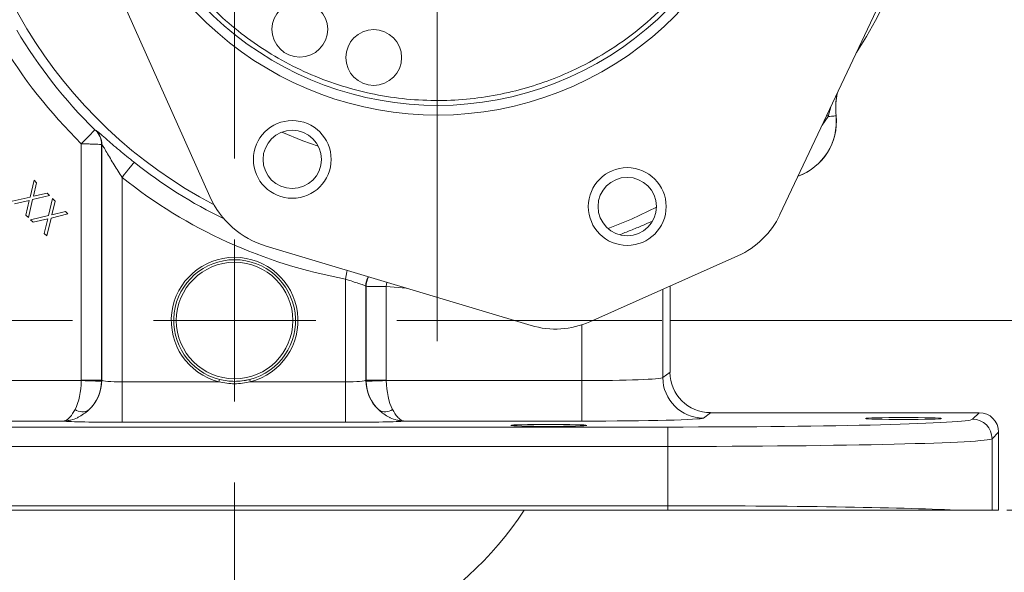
# Model space of a CAD drawing. Header units: inches. Extents: x 0.3 to 33.9, y 0.2 to 21.7.
# Tile 10 of 17: x 21.6 to 27.7, y 5.1 to 8.5. Entities that reach past the tile are written whole.
import ezdxf

# ---------------------------------------------------------------- set-up
doc = ezdxf.new("R2010")
doc.units = ezdxf.units.IN
doc.header["$MEASUREMENT"] = 0
doc.layers.add('SLD-0', color=7, linetype='Continuous', lineweight=15)
doc.styles.add('SLDTEXTSTYLE0', font='TXT', dxfattribs={"width": 0.75})
doc.dimstyles.new('SLDDIMSTYLE0', dxfattribs={"dimtxt": 0.25, "dimasz": 0.13, "dimexe": 0, "dimexo": 0.0625, "dimgap": 0.0625, "dimtad": 0, "dimtih": 1, "dimtoh": 1, "dimrnd": 1e-09, "dimzin": 12, "dimdsep": 46, "dimtxsty": 'SLDTEXTSTYLE0', "dimsah": 1, "dimcen": 0.09, "dimadec": 0, "dimazin": 3, "dimtfac": 1, "dimtofl": 0, "dimtmove": 0, "dimatfit": 3, "dimfxl": 1, "dimfrac": 2, "dimtolj": 1, "dimtzin": 12, "dimarcsym": 0})
doc.dimstyles.new('SLDDIMSTYLE1', dxfattribs={"dimtxt": 0.25, "dimasz": 0.13, "dimexe": 0, "dimexo": 0.0625, "dimgap": 0.0625, "dimtad": 0, "dimtih": 1, "dimtoh": 1, "dimrnd": 1e-09, "dimzin": 12, "dimdsep": 46, "dimtxsty": 'SLDTEXTSTYLE0', "dimsah": 1, "dimcen": 0.09, "dimadec": 0, "dimazin": 3, "dimtfac": 1, "dimtmove": 0, "dimatfit": 0, "dimfxl": 1, "dimfrac": 2, "dimtolj": 1, "dimtzin": 12, "dimarcsym": 0})

# ---------------------------------------------------------------- blocks, each defined once
blk = doc.blocks.new('_D_3')
at = {"layer": 'SLD-0'}
for p, q in [((19.5527, 7.7259), (19.5527, 14.5179)), ((22.9095, 9.3358), (22.9095, 14.5179)), ((19.5527, 14.3929), (20.6123, 14.3929)), ((20.752, 14.4297), (20.7012, 14.4297)), ((20.7012, 14.4297), (20.7012, 14.0329)), ((21.7102, 14.4297), (21.761, 14.4297)), ((21.761, 14.4297), (21.761, 14.0329)), ((22.9095, 14.3929), (21.8498, 14.3929)), ((20.7012, 14.0329), (20.752, 14.0329)), ((21.761, 14.0329), (21.7102, 14.0329))]:
    blk.add_line(p, q, dxfattribs=at)
for points in [[(19.5527, 14.3929), (19.6827, 14.3729), (19.6827, 14.4129)], [(22.9095, 14.3929), (22.7795, 14.4129), (22.7795, 14.3729)]]:
    blk.add_solid(points, dxfattribs=at)
at = {"layer": 'SLD-0', "char_height": 0.25, "attachment_point": 1, "style": 'SLDTEXTSTYLE0'}
for s, insert in [('3.36', (20.8062, 14.8028, 0.413)), ('85.26', (20.8154, 14.3551, 0.413))]:
    blk.add_mtext(s, dxfattribs=dict(at, insert=insert))
blk = doc.blocks.new('_D_4')
at = {"layer": 'SLD-0'}
for p, q in [((29.7431, 6.6508), (29.7431, 6.9008)), ((25.5945, 6.6508), (29.8681, 6.6508)), ((29.264, 6.1026), (29.2132, 6.1026)), ((29.2132, 6.1026), (29.2132, 5.7057)), ((30.2222, 6.1026), (30.273, 6.1026)), ((30.273, 6.1026), (30.273, 5.7057)), ((29.2132, 5.7057), (29.264, 5.7057)), ((30.273, 5.7057), (30.2222, 5.7057)), ((27.6711, 5.4808), (29.8681, 5.4808)), ((29.7431, 5.4808), (29.7431, 5.2308))]:
    blk.add_line(p, q, dxfattribs=at)
for points in [[(29.7431, 6.6508), (29.7631, 6.7808), (29.7231, 6.7808)], [(29.7431, 5.4808), (29.7231, 5.3508), (29.7631, 5.3508)]]:
    blk.add_solid(points, dxfattribs=at)
at = {"layer": 'SLD-0', "char_height": 0.25, "attachment_point": 1, "style": 'SLDTEXTSTYLE0'}
for s, insert in [('1.17', (29.3183, 6.4756, 0.413)), ('29.72', (29.3275, 6.028, 0.413))]:
    blk.add_mtext(s, dxfattribs=dict(at, insert=insert))
blk = doc.blocks.new('_D_5')
at = {"layer": 'SLD-0'}
for p, q in [((27.6656, 9.9804), (29.8681, 9.9804)), ((29.7431, 9.9804), (29.7431, 8.7264)), ((29.264, 8.3524), (29.2132, 8.3524)), ((29.2132, 8.3524), (29.2132, 7.9555)), ((30.2222, 8.3524), (30.273, 8.3524)), ((30.273, 8.3524), (30.273, 7.9555)), ((29.2132, 7.9555), (29.264, 7.9555)), ((30.273, 7.9555), (30.2222, 7.9555)), ((29.7431, 6.6508), (29.7431, 7.9047)), ((25.5945, 6.6508), (29.8681, 6.6508))]:
    blk.add_line(p, q, dxfattribs=at)
for points in [[(29.7431, 9.9804), (29.7231, 9.8504), (29.7631, 9.8504)], [(29.7431, 6.6508), (29.7631, 6.7808), (29.7231, 6.7808)]]:
    blk.add_solid(points, dxfattribs=at)
at = {"layer": 'SLD-0', "char_height": 0.25, "attachment_point": 1, "style": 'SLDTEXTSTYLE0'}
for s, insert in [('3.33', (29.3183, 8.7254, 0.413)), ('84.57', (29.3275, 8.2778, 0.413))]:
    blk.add_mtext(s, dxfattribs=dict(at, insert=insert))
blk = doc.blocks.new('SW_CENTERMARKSYMBOL_0')
at = {"layer": 'SLD-0', "color": 0}
blk.add_line((0, -1), (0, -3.4561), dxfattribs=at)
blk = doc.blocks.new('SW_CENTERMARKSYMBOL_1')
at = {"layer": 'SLD-0', "color": 0}
for p, q in [((0, 1), (0, 2.635)), ((0, 0), (0, 0.5)), ((-1, 0), (-2.635, 0)), ((0, 0), (-0.5, 0)), ((0, 0), (0, -0.5)), ((0, 0), (0.5, 0)), ((1, 0), (2.635, 0)), ((0, -1), (0, -2.635))]:
    blk.add_line(p, q, dxfattribs=at)

msp = doc.modelspace()

# ---------------------------------------------------------------- linework, layer by layer
at = {"color": 7, "linetype": 'Continuous', "lineweight": 15}
for p, q in [((22.7564, 7.4164), (22.127, 8.8275)), ((26.9998, 8.848), (26.2727, 7.3045)), ((26.6185, 7.9148), (26.6188, 7.9148)), ((22.0541, 7.8245), (22.0528, 7.8239)), ((21.964, 7.7428), (21.964, 6.2829)), ((22.0889, 7.7382), (22.0903, 7.7387)), ((22.0889, 6.2829), (22.0889, 7.7382)), ((22.0903, 7.7387), (22.0903, 6.2819)), ((22.2152, 6.2724), (22.2152, 7.5339)), ((21.6482, 7.4133), (21.6732, 7.5173)), ((21.6887, 7.5017), (21.6686, 7.418)), ((21.6732, 7.5173), (21.6887, 7.5017)), ((21.5373, 7.3872), (21.6482, 7.4133)), ((21.768, 7.4224), (21.6639, 7.3975)), ((21.6686, 7.418), (21.7527, 7.4378)), ((21.7527, 7.4378), (21.768, 7.4224)), ((21.6433, 7.3927), (21.5529, 7.3716)), ((21.6221, 7.3024), (21.6433, 7.3927)), ((21.6639, 7.3975), (21.6376, 7.2868)), ((21.7619, 7.2996), (21.7869, 7.4036)), ((21.8024, 7.388), (21.7823, 7.3043)), ((21.7869, 7.4036), (21.8024, 7.388)), ((21.6376, 7.2868), (21.6221, 7.3024)), ((21.651, 7.2735), (21.7619, 7.2996)), ((21.8817, 7.3088), (21.7776, 7.2839)), ((21.7823, 7.3043), (21.8664, 7.3241)), ((21.8664, 7.3241), (21.8817, 7.3088)), ((21.6665, 7.2579), (21.651, 7.2735)), ((21.757, 7.279), (21.6665, 7.2579)), ((21.7358, 7.1887), (21.757, 7.279)), ((21.7776, 7.2839), (21.7513, 7.1731)), ((21.7513, 7.1731), (21.7358, 7.1887)), ((24.7386, 6.6202), (23.1043, 7.1105)), ((26.0137, 7.0508), (25.1004, 6.6434)), ((23.5938, 6.907), (23.5938, 6.2724)), ((23.7187, 6.2819), (23.7187, 6.8636)), ((23.7187, 6.8636), (23.72, 6.8621)), ((23.72, 6.8621), (23.72, 6.2829)), ((23.845, 6.2829), (23.845, 6.8614)), ((25.5945, 6.8638), (25.5945, 6.3319)), ((25.5945, 6.3319), (25.5502, 6.2987)), ((21.964, 6.2797), (20.7584, 6.2797)), ((22.0889, 6.2829), (21.964, 6.2829)), ((22.0903, 6.2819), (22.0889, 6.2829)), ((22.2152, 6.2724), (22.2152, 6.0225)), ((22.8129, 6.2724), (22.2152, 6.2724)), ((22.8166, 6.2869), (22.8129, 6.2724)), ((23.0061, 6.2724), (23.0024, 6.2869)), ((23.5938, 6.2724), (23.0061, 6.2724)), ((23.5938, 6.2724), (23.5938, 6.0225)), ((23.72, 6.2829), (23.7187, 6.2819)), ((23.845, 6.2829), (23.72, 6.2829)), ((25.0505, 6.2797), (23.845, 6.2797)), ((25.0505, 6.2797), (25.0505, 6.0298)), ((25.8001, 6.0488), (25.8444, 6.082)), ((27.5012, 6.082), (25.8444, 6.082)), ((27.5012, 6.082), (27.4605, 6.0414)), ((20.7584, 6.0298), (21.8524, 6.0298)), ((22.2152, 6.0225), (23.5938, 6.0225)), ((23.9565, 6.0298), (25.0505, 6.0298)), ((25.5812, 5.9934), (20.2278, 5.9934)), ((25.5812, 5.8735), (25.5812, 5.9934)), ((27.5805, 5.9214), (27.6211, 5.9621)), ((27.6211, 5.4808), (27.6211, 5.9621)), ((27.5805, 5.4808), (27.5805, 5.9214)), ((20.2278, 5.8735), (25.5812, 5.8735)), ((25.5812, 5.8735), (25.5812, 5.5073)), ((25.5812, 5.5073), (20.2278, 5.5073)), ((25.5812, 5.4808), (20.2278, 5.4808)), ((25.5812, 5.4808), (25.5812, 5.5073)), ((27.5805, 5.4808), (27.3552, 5.4808)), ((27.6211, 5.4808), (27.5805, 5.4808))]:
    msp.add_line(p, q, dxfattribs=at)
at = {"color": 8, "linetype": 'Continuous', "lineweight": 15}
for p, q in [((26.5699, 7.9102), (26.5866, 7.9708)), ((26.5331, 7.8574), (26.5699, 7.9102)), ((26.5699, 7.9102), (26.5642, 7.9234)), ((23.8476, 6.8875), (23.845, 6.8614)), ((23.845, 6.8614), (23.9678, 6.8515)), ((25.5502, 6.2987), (25.5502, 6.8441)), ((25.0505, 6.6242), (25.0505, 6.2797))]:
    msp.add_line(p, q, dxfattribs=at)
at = {"color": 7, "linetype": 'Continuous', "lineweight": 15, "flags": 128}
for points in [[(26.5699, 7.9102), (26.5804, 7.9112), (26.5898, 7.9121), (26.5979, 7.9129), (26.6048, 7.9135), (26.6103, 7.914), (26.6144, 7.9144), (26.6172, 7.9147), (26.6185, 7.9148)], [(22.048, 7.8284), (22.0459, 7.8263), (22.0408, 7.8211), (22.0328, 7.813), (22.0224, 7.8023), (22.0098, 7.7895), (21.9955, 7.7749), (21.98, 7.7592), (21.964, 7.7428)], [(22.2898, 7.6278), (22.2879, 7.6254), (22.2834, 7.6197), (22.2763, 7.6108), (22.2671, 7.5991), (22.2559, 7.585), (22.2432, 7.5691), (22.2294, 7.5518), (22.2152, 7.5339)], [(21.964, 6.2797), (21.9878, 6.2791), (22.0107, 6.2785), (22.032, 6.278), (22.0507, 6.2775), (22.0663, 6.2771), (22.0781, 6.2768), (22.0857, 6.2766), (22.0888, 6.2766)], [(22.9095, 6.2753), (22.9765, 6.2813), (23.0024, 6.2869)], [(23.845, 6.2797), (23.8212, 6.2791), (23.7982, 6.2785), (23.777, 6.278), (23.7582, 6.2775), (23.7427, 6.2771), (23.7309, 6.2768), (23.7233, 6.2766), (23.7201, 6.2766)]]:
    msp.add_lwpolyline(points, dxfattribs=at)
at = {"color": 8, "linetype": 'Continuous', "lineweight": 15, "flags": 128}
for points in [[(23.1998, 7.8132), (23.3312, 7.7597), (23.4257, 7.7267)], [(25.2131, 7.2184), (25.3561, 7.2773), (25.5106, 7.3511)], [(23.6037, 6.9607), (23.6019, 6.9512), (23.5979, 6.9295), (23.5938, 6.907)]]:
    msp.add_lwpolyline(points, dxfattribs=at)
at = {"color": 7, "linetype": 'Continuous', "lineweight": 15}
for centre, radius in [((23.3117, 8.4492), 0.172), ((23.7673, 8.2747), 0.172), ((23.265, 7.6455), 0.24), ((23.265, 7.6455), 0.18), ((25.3306, 7.3547), 0.24), ((25.3306, 7.3547), 0.18), ((22.9095, 6.6508), 0.3595)]:
    msp.add_circle(centre, radius, dxfattribs=at)
for centre, radius, start, end in [((24.1595, 9.9804), 3.08, 327.04982, 34.31134), ((24.1595, 9.9804), 2.061, 210.27038, 17.80713), ((24.1595, 9.9804), 2.001, 210.29911, 17.77841), ((24.1595, 9.9804), 3.0148, 210.65257, 225.54358), ((24.1595, 9.9804), 3.1348, 210.65257, 225.54358), ((26.2595, 7.8804), 0.361, 290.24157, 5.47777), ((21.9688, 7.7381), 0.1201, 0.03027, 45.63795), ((21.9702, 7.7387), 0.1201, 0.03063, 45.64825), ((24.1595, 9.9804), 3.125, 231.52495, 259.57036), ((23.264, 7.6429), 0.5558, 204.03876, 253.30165), ((25.8015, 7.5264), 0.5208, 294.03876, 334.77586), ((22.9095, 6.6508), 0.3905, 284.31969, 255.68031), ((22.9095, 6.6508), 0.3755, 284.31969, 255.68031), ((24.8883, 7.1191), 0.5208, 253.30165, 294.03876), ((21.8401, 6.2821), 0.2502, 312.81615, 359.94242), ((21.8389, 6.283), 0.25, 358.52616, 359.97382), ((23.9689, 6.2821), 0.2502, 180.05753, 227.18386), ((23.97, 6.283), 0.25, 180.02618, 181.47384), ((25.8004, 6.2989), 0.2501, 180.05366, 269.93104), ((21.9694, 6.1676), 0.0801, 236.57915, 300.52487), ((23.8395, 6.1676), 0.0801, 239.47516, 303.42082), ((27.4604, 5.9213), 0.1201, 0.04589, 89.95411), ((22.9095, 6.6508), 2.135, 213.23055, 326.76945)]:
    msp.add_arc(centre, radius, start, end, dxfattribs=at)
at = {"color": 8, "linetype": 'Continuous', "lineweight": 15}
for centre, radius, start, end in [((24.1595, 9.9804), 2.9561, 180, 242.24921), ((26.2595, 7.8804), 0.3607, 290.29078, 5.48511), ((24.1595, 9.9804), 3.0051, 231.52495, 244.04919), ((23.8387, 6.8634), 0.12, 150.96711, 179.91671), ((23.8401, 6.8619), 0.12, 150.45504, 179.91701)]:
    msp.add_arc(centre, radius, start, end, dxfattribs=at)
at = {"color": 7, "linetype": 'Continuous', "lineweight": 15}
for centre, major_axis, ratio, start_param, end_param in [((25.8446, 6.3321), (-0.2002, -0.1501), 0.999049, 5.640226, 7.210109), ((21.8433, 6.2797), (0.0041, 0.25), 0.482584, 3.922427, 4.720341), ((21.8389, 6.283), (0.1001, -0.0751), 0.999049, 0.617693, 0.642959), ((21.8433, 6.2797), (0.0815, 0.2369), 0.978221, 4.226504, 5.024418), ((22.2152, 6.2822), (0.125, 0), 0.078558, 3.176499, 4.712389), ((23.5938, 6.2822), (0.125, 0), 0.078558, 4.712389, 6.248279), ((23.9657, 6.2797), (-0.0815, 0.2369), 0.978221, 1.258768, 2.056681), ((23.97, 6.283), (0.1001, 0.0751), 0.999049, 2.498634, 2.5239), ((23.9657, 6.2797), (-0.0041, 0.25), 0.482584, 1.562845, 2.360758), ((25.0505, 6.2994), (0.5, 0), 0.039279, 4.712389, 6.248279), ((27.5011, 5.962), (0.0849, 0.0849), 0.999315, 5.49813, 7.068241), ((22.2152, 6.0323), (0.375, 0), 0.026186, 3.397717, 4.712389), ((23.5938, 6.0323), (0.375, 0), 0.026186, 4.712389, 6.027061), ((25.0505, 6.0494), (0.75, 0), 0.026186, 4.712389, 6.248279), ((25.5812, 6.0426), (1.88, 0), 0.026186, 4.712389, 6.257005), ((25.5812, 5.9227), (2, 0), 0.024615, 4.712389, 6.257005), ((25.5812, 5.458), (2, 0), 0.024615, 0.479944, 1.570796)]:
    msp.add_ellipse(centre, major_axis=major_axis, ratio=ratio, start_param=start_param, end_param=end_param, dxfattribs=at)
for centre in [(27.0345, 6.046), (24.8465, 6.0035)]:
    msp.add_ellipse(centre, major_axis=(0.2344, 0), ratio=0.026186, dxfattribs=at)
for points, knots in [([(22.3594, 9.1775), (22.3364, 9.233), (22.2903, 9.3441), (22.2399, 9.5213), (22.2045, 9.7057), (22.187, 9.8989), (22.1884, 10.0957), (22.2104, 10.2953), (22.2526, 10.493), (22.3157, 10.6867), (22.3982, 10.8729), (22.4988, 11.0483), (22.6159, 11.2115), (22.7603, 11.3747), (22.9346, 11.5314), (23.1388, 11.6724), (23.3368, 11.7756), (23.5235, 11.8489), (23.7004, 11.9001), (23.8848, 11.9353), (24.0781, 11.9529), (24.2748, 11.9514), (24.4744, 11.9295), (24.6722, 11.8872), (24.8658, 11.8242), (25.052, 11.7417), (25.2274, 11.641), (25.3906, 11.524), (25.5538, 11.3796), (25.7105, 11.2052), (25.8515, 11.001), (25.9547, 10.803), (26.028, 10.6163), (26.0792, 10.4395), (26.1144, 10.255), (26.132, 10.0618), (26.1305, 9.865), (26.1086, 9.6654), (26.0663, 9.4677), (26.0033, 9.274), (25.9208, 9.0878), (25.8201, 8.9124), (25.7031, 8.7493), (25.5587, 8.586), (25.3843, 8.4293), (25.1801, 8.2883), (24.9821, 8.1851), (24.7955, 8.1118), (24.6186, 8.0606), (24.4341, 8.0254), (24.2409, 8.0078), (24.0442, 8.0093), (23.8446, 8.0312), (23.6468, 8.0735), (23.4531, 8.1366), (23.2669, 8.219), (23.0915, 8.3197), (22.9284, 8.4368), (22.7651, 8.5811), (22.6088, 8.7557), (22.4662, 8.9592), (22.3946, 9.1054), (22.3594, 9.1775)], [0, 0, 0, 0, 0.014563, 0.029126, 0.044563, 0.060001, 0.076081, 0.092163, 0.108585, 0.125009, 0.141431, 0.157855, 0.173935, 0.190016, 0.210585, 0.230593, 0.25, 0.264562, 0.279126, 0.294563, 0.310001, 0.326081, 0.342163, 0.358585, 0.375009, 0.391431, 0.407855, 0.423935, 0.440016, 0.460585, 0.480593, 0.5, 0.514562, 0.529126, 0.544563, 0.560001, 0.576081, 0.592163, 0.608585, 0.625009, 0.641431, 0.657855, 0.673935, 0.690016, 0.710585, 0.730593, 0.75, 0.764562, 0.779126, 0.794563, 0.810001, 0.826081, 0.842163, 0.858585, 0.875009, 0.891431, 0.907855, 0.923935, 0.940016, 0.960585, 0.980594, 1, 1, 1, 1]), ([(26.6259, 8.0543), (26.6224, 8.0336), (26.6145, 7.9875), (26.6173, 7.9407), (26.6188, 7.9148)], [0, 0, 0, 0, 0.447751, 1, 1, 1, 1]), ([(22.0528, 7.8239), (22.0528, 7.824), (22.0527, 7.824), (22.0523, 7.8243), (22.0514, 7.8251), (22.0499, 7.8265), (22.0487, 7.8277), (22.048, 7.8284)], [0, 0, 0, 0, 0.1001645, 0.2471595, 0.4268316, 0.66243, 1, 1, 1, 1]), ([(22.2898, 7.6278), (22.2587, 7.6529), (22.2114, 7.6911), (22.1545, 7.7398), (22.1269, 7.7637), (22.0995, 7.7877), (22.0752, 7.8088), (22.0575, 7.8234), (22.055, 7.8242), (22.0541, 7.8245)], [0, 0, 0, 0, 0.280433, 0.426364, 0.572079, 0.58885, 0.767295, 0.917528, 1, 1, 1, 1]), ([(21.964, 7.7428), (21.9781, 7.7423), (21.9973, 7.7415), (22.0283, 7.7403), (22.0544, 7.7393), (22.0761, 7.7386), (22.0867, 7.7382), (22.0883, 7.7382), (22.0889, 7.7382)], [0, 0, 0, 0, 0.21959, 0.30026, 0.526683, 0.716332, 0.88301, 1, 1, 1, 1]), ([(22.0903, 7.7387), (22.0907, 7.7384), (22.0919, 7.7376), (22.0969, 7.7296), (22.1062, 7.7142), (22.1273, 7.6779), (22.1655, 7.6127), (22.1988, 7.5598), (22.2152, 7.5339)], [0, 0, 0, 0, 0.062188, 0.156534, 0.184765, 0.352663, 0.682244, 1, 1, 1, 1]), ([(25.4804, 7.2614), (25.4646, 7.2546), (25.429, 7.2391), (25.365, 7.2121), (25.3138, 7.1923), (25.2899, 7.183)], [0, 0, 0, 0, 0.29579, 0.669777, 1, 1, 1, 1]), ([(23.5938, 6.907), (23.6017, 6.9042), (23.6234, 6.8964), (23.6576, 6.8853), (23.6902, 6.8751), (23.713, 6.8676), (23.7168, 6.8649), (23.7187, 6.8636)], [0, 0, 0, 0, 0.128629, 0.35148, 0.57007, 0.785748, 1, 1, 1, 1]), ([(23.72, 6.8621), (23.7219, 6.8621), (23.7256, 6.862), (23.7484, 6.8619), (23.781, 6.8617), (23.8153, 6.8615), (23.8372, 6.8614), (23.845, 6.8614)], [0, 0, 0, 0, 0.219301, 0.438153, 0.657547, 0.877883, 1, 1, 1, 1]), ([(23.0061, 6.2724), (22.9739, 6.2666), (22.9095, 6.255), (22.8451, 6.2666), (22.8129, 6.2724)], [0, 0, 0, 0, 0.499477, 1, 1, 1, 1]), ([(22.8166, 6.2869), (22.8476, 6.2811), (22.9095, 6.2694), (22.9714, 6.2811), (23.0024, 6.2869)], [0, 0, 0, 0, 0.5, 1, 1, 1, 1]), ([(21.9253, 6.1007), (21.9155, 6.084), (21.9047, 6.0655), (21.8874, 6.0469), (21.8769, 6.0383), (21.8659, 6.0328), (21.86, 6.031), (21.8567, 6.0303), (21.8548, 6.03), (21.8538, 6.0299), (21.8532, 6.0299), (21.8529, 6.0298), (21.8527, 6.0298), (21.8526, 6.0298), (21.8525, 6.0298), (21.8524, 6.0298)], [0, 0, 0, 0, 0.416891, 0.461413, 0.703997, 0.834066, 0.906641, 0.947465, 0.970451, 0.983387, 0.990662, 0.994752, 0.996173, 0.996798, 1, 1, 1, 1]), ([(22.0101, 6.0986), (21.9891, 6.0817), (21.9666, 6.0635), (21.9285, 6.0453), (21.9058, 6.0372), (21.881, 6.0322), (21.8682, 6.0307), (21.8612, 6.0302), (21.8573, 6.03), (21.8552, 6.0299), (21.854, 6.0298), (21.8533, 6.0298), (21.8531, 6.0298), (21.8528, 6.0298), (21.8526, 6.0298), (21.8524, 6.0298)], [0, 0, 0, 0, 0.426251, 0.457293, 0.712383, 0.842295, 0.912355, 0.951016, 0.972553, 0.984601, 0.991356, 0.995145, 0.996107, 0.996742, 1, 1, 1, 1]), ([(23.7988, 6.0986), (23.8198, 6.0817), (23.8423, 6.0635), (23.8804, 6.0453), (23.9032, 6.0372), (23.9279, 6.0322), (23.9408, 6.0307), (23.9478, 6.0302), (23.9516, 6.03), (23.9538, 6.0299), (23.955, 6.0298), (23.9556, 6.0298), (23.9559, 6.0298), (23.9562, 6.0298), (23.9564, 6.0298), (23.9565, 6.0298)], [0, 0, 0, 0, 0.426251, 0.457293, 0.712383, 0.842296, 0.912355, 0.951016, 0.972553, 0.984602, 0.991356, 0.995145, 0.996106, 0.996742, 1, 1, 1, 1]), ([(23.8837, 6.1007), (23.8934, 6.084), (23.9042, 6.0655), (23.9216, 6.0469), (23.932, 6.0383), (23.943, 6.0328), (23.949, 6.031), (23.9523, 6.0303), (23.9542, 6.03), (23.9552, 6.0299), (23.9558, 6.0299), (23.9561, 6.0298), (23.9562, 6.0298), (23.9564, 6.0298), (23.9565, 6.0298), (23.9565, 6.0298)], [0, 0, 0, 0, 0.416891, 0.461413, 0.703997, 0.834066, 0.906641, 0.947465, 0.970451, 0.983387, 0.990662, 0.994752, 0.996173, 0.996798, 1, 1, 1, 1]), ([(27.3552, 5.4808), (27.3157, 5.4808), (27.2395, 5.4808), (27.0975, 5.4808), (26.9418, 5.4808), (26.7687, 5.4808), (26.5805, 5.4808), (26.38, 5.4808), (26.1464, 5.4808), (25.879, 5.4808), (25.6805, 5.4808), (25.5812, 5.4808)], [0, 0, 0, 0, 0.1103674, 0.212962, 0.3158845, 0.4184816, 0.5211302, 0.6241041, 0.7267548, 0.863377, 1, 1, 1, 1])]:
    msp.add_open_spline(points, degree=3, knots=knots, dxfattribs=at)
at = {"color": 8, "linetype": 'Continuous', "lineweight": 15}
msp.add_open_spline([(26.6185, 7.9148), (26.6168, 7.9431), (26.6138, 7.9907), (26.6231, 8.0374), (26.6268, 8.0563)], degree=3, knots=[0, 0, 0, 0, 0.594616, 1, 1, 1, 1], dxfattribs=at)

# ---------------------------------------------------------------- block references
at = {"layer": 'SLD-0'}
for name, p in [('SW_CENTERMARKSYMBOL_0', (24.1595, 9.9804)), ('SW_CENTERMARKSYMBOL_1', (22.9095, 6.6508))]:
    msp.add_blockref(name, p, dxfattribs=at)

# ---------------------------------------------------------------- dimensions: what is measured, and where the dimension line sits
dim = msp.add_linear_dim(base=(22.9095, 14.3929), p1=(19.5527, 7.6759), p2=(22.9095, 9.2858), dimstyle='SLDDIMSTYLE0', dxfattribs=at)
dim.commit()
dim.dimension.update_dxf_attribs({"geometry": '_D_3', "text_midpoint": (21.2311, 14.3929), "dimtype": 160})
for base, p1, p2, dimstyle, picture, middle in [((29.7431, 9.9804), (25.5445, 6.6508), (27.6156, 9.9804), 'SLDDIMSTYLE0', '_D_5', (29.7431, 8.3156)), ((29.7431, 6.6508), (27.6211, 5.4808), (25.5445, 6.6508), 'SLDDIMSTYLE1', '_D_4', (29.7431, 6.0658))]:
    dim = msp.add_linear_dim(base=base, p1=p1, p2=p2, angle=90, dimstyle=dimstyle, dxfattribs=at)
    dim.commit()
    dim.dimension.update_dxf_attribs({"geometry": picture, "text_midpoint": middle, "dimtype": 160})

doc.saveas('drawing.dxf')
